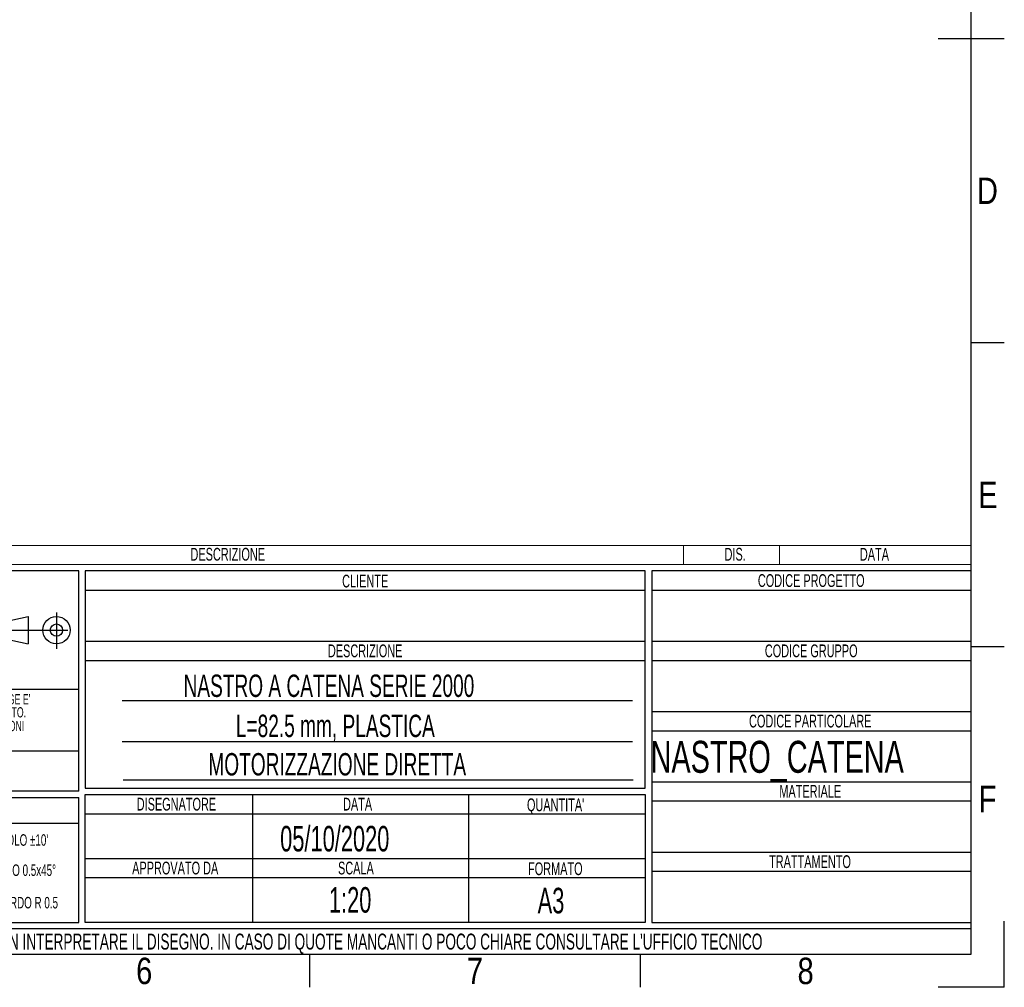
# Model space of a CAD drawing. Header units: millimetres. Extents: x 0 to 420, y 0 to 297.
# Tile 12 of 15: x 266 to 420, y 0 to 151. Entities that reach past the tile are written whole.
import ezdxf
from ezdxf.enums import TextEntityAlignment as Align

# ---------------------------------------------------------------- set-up
doc = ezdxf.new("R2010")
doc.units = ezdxf.units.MM
doc.linetypes.add('CENTERX2', pattern=[20.32, 12.7, -2.54, 2.54, -2.54])
doc.layers.add('CARTIGLIO', color=140, linetype='Continuous')
doc.styles.add('SLDTEXTSTYLE0', font='TXT', dxfattribs={"width": 0.638298})
doc.styles.add('SLDTEXTSTYLE1', font='TXT', dxfattribs={"width": 0.675})
doc.styles.add('SLDTEXTSTYLE2', font='TXT', dxfattribs={"width": 0.821468})

# ---------------------------------------------------------------- blocks, each defined once
blk = doc.blocks.new('SW_NOTE_0')
at = {"layer": 'CARTIGLIO', "color": 0, "insert": (1.97, 2.58), "char_height": 2, "attachment_point": 2, "style": 'SLDTEXTSTYLE0'}
blk.add_mtext('DIS.', dxfattribs=at)
blk = doc.blocks.new('SW_NOTE_0_1')
at = {"layer": 'CARTIGLIO', "color": 0, "insert": (7.1, 2.58), "char_height": 2, "attachment_point": 2, "style": 'SLDTEXTSTYLE0'}
blk.add_mtext('DESCRIZIONE', dxfattribs=at)
blk = doc.blocks.new('SW_NOTE_0_2')
at = {"layer": 'CARTIGLIO', "color": 0, "insert": (2.85, 2.58), "char_height": 2, "attachment_point": 2, "style": 'SLDTEXTSTYLE0'}
blk.add_mtext('DATA', dxfattribs=at)
blk = doc.blocks.new('SW_NOTE_0_8')
at = {"layer": 'CARTIGLIO', "color": 0, "insert": (8.57, 2.32), "char_height": 1.8, "attachment_point": 2, "style": 'SLDTEXTSTYLE0'}
blk.add_mtext('RACCORDO R 0.5', dxfattribs=at)
blk = doc.blocks.new('SW_NOTE_0_9')
at = {"layer": 'CARTIGLIO', "color": 0, "char_height": 1.6, "attachment_point": 2, "style": 'SLDTEXTSTYLE0'}
for s, insert in [("DISEGNO DI PROPRIETA'", (10.28, 2.06)), ('ALUSIC srl', (25.45, 2.06)), (". A TERMINI DI LEGGE E'", (39.41, 2.06))]:
    blk.add_mtext(s, dxfattribs=dict(at, insert=insert))
blk = doc.blocks.new('SW_NOTE_0_11')
at = {"layer": 'CARTIGLIO', "color": 0, "insert": (7.59, 2.32), "char_height": 1.8, "attachment_point": 2, "style": 'SLDTEXTSTYLE0'}
blk.add_mtext('SMUSSO 0.5x45°', dxfattribs=at)
blk = doc.blocks.new('SW_NOTE_0_12')
at = {"layer": 'CARTIGLIO', "color": 0, "insert": (27.34, 2.06), "char_height": 1.6, "attachment_point": 2, "style": 'SLDTEXTSTYLE0'}
blk.add_mtext('VIETATO RIPRODURRE O COMUNICARNE A TERZI IL CONTENUTO.', dxfattribs=at)
blk = doc.blocks.new('SW_NOTE_0_13')
at = {"layer": 'CARTIGLIO', "color": 0, "insert": (28.04, 2.06), "char_height": 1.6, "attachment_point": 2, "style": 'SLDTEXTSTYLE0'}
blk.add_mtext('DISEGNO ESEGUITO CON CAD NON SONO AMMESSE VARIAZIONI', dxfattribs=at)
blk = doc.blocks.new('SW_NOTE_0_14')
at = {"layer": 'CARTIGLIO', "color": 0, "insert": (21.07, 5.8), "char_height": 4.5, "attachment_point": 2, "style": 'SLDTEXTSTYLE1'}
blk.add_mtext('CONFIDENZIALE', dxfattribs=at)
blk = doc.blocks.new('SW_NOTE_0_15')
at = {"layer": 'CARTIGLIO', "color": 0, "insert": (23.94, 3.87), "char_height": 3, "attachment_point": 2, "style": 'SLDTEXTSTYLE0'}
blk.add_mtext('TOLLERANZE DI LAVORAZIONE', dxfattribs=at)
blk = doc.blocks.new('SW_NOTE_0_16')
at = {"layer": 'CARTIGLIO', "color": 0, "insert": (6.68, 2.32), "char_height": 1.8, "attachment_point": 2, "style": 'SLDTEXTSTYLE0'}
blk.add_mtext("ANGOLO ±10'", dxfattribs=at)
blk = doc.blocks.new('SW_NOTE_0_17')
at = {"layer": 'CARTIGLIO', "color": 0, "insert": (10.69, 2.58), "char_height": 2, "attachment_point": 2, "style": 'SLDTEXTSTYLE0'}
blk.add_mtext('CODICE PROGETTO', dxfattribs=at)
blk = doc.blocks.new('SW_NOTE_0_18')
at = {"layer": 'CARTIGLIO', "color": 0, "insert": (9.55, 2.58), "char_height": 2, "attachment_point": 2, "style": 'SLDTEXTSTYLE0'}
blk.add_mtext('CODICE GRUPPO', dxfattribs=at)
blk = doc.blocks.new('SW_NOTE_0_19')
at = {"layer": 'CARTIGLIO', "color": 0, "insert": (12.15, 2.58), "char_height": 2, "attachment_point": 2, "style": 'SLDTEXTSTYLE0'}
blk.add_mtext('CODICE PARTICOLARE', dxfattribs=at)
blk = doc.blocks.new('SW_NOTE_0_20')
at = {"layer": 'CARTIGLIO', "color": 0, "insert": (5.69, 2.58), "char_height": 2, "attachment_point": 2, "style": 'SLDTEXTSTYLE0'}
blk.add_mtext('MATERIALE', dxfattribs=at)
blk = doc.blocks.new('SW_NOTE_0_21')
at = {"layer": 'CARTIGLIO', "color": 0, "insert": (4.23, 2.58), "char_height": 2, "attachment_point": 2, "style": 'SLDTEXTSTYLE0'}
blk.add_mtext('CLIENTE', dxfattribs=at)
blk = doc.blocks.new('SW_NOTE_0_22')
at = {"layer": 'CARTIGLIO', "color": 0, "insert": (7.1, 2.58), "char_height": 2, "attachment_point": 2, "style": 'SLDTEXTSTYLE0'}
blk.add_mtext('DESCRIZIONE', dxfattribs=at)
blk = doc.blocks.new('SW_NOTE_0_23')
at = {"layer": 'CARTIGLIO', "color": 0, "insert": (5.56, 2.58), "char_height": 2, "attachment_point": 2, "style": 'SLDTEXTSTYLE0'}
blk.add_mtext("QUANTITA'", dxfattribs=at)
blk = doc.blocks.new('SW_NOTE_0_24')
at = {"layer": 'CARTIGLIO', "color": 0, "insert": (2.85, 2.58), "char_height": 2, "attachment_point": 2, "style": 'SLDTEXTSTYLE0'}
blk.add_mtext('DATA', dxfattribs=at)
blk = doc.blocks.new('SW_NOTE_0_25')
at = {"layer": 'CARTIGLIO', "color": 0, "insert": (7.61, 2.58), "char_height": 2, "attachment_point": 2, "style": 'SLDTEXTSTYLE0'}
blk.add_mtext('DISEGNATORE', dxfattribs=at)
blk = doc.blocks.new('SW_NOTE_0_26')
at = {"layer": 'CARTIGLIO', "color": 0, "insert": (5.4, 2.58), "char_height": 2, "attachment_point": 2, "style": 'SLDTEXTSTYLE0'}
blk.add_mtext('FORMATO', dxfattribs=at)
blk = doc.blocks.new('SW_NOTE_0_27')
at = {"layer": 'CARTIGLIO', "color": 0, "insert": (8.67, 2.58), "char_height": 2, "attachment_point": 2, "style": 'SLDTEXTSTYLE0'}
blk.add_mtext('APPROVATO DA', dxfattribs=at)
blk = doc.blocks.new('SW_NOTE_0_28')
at = {"layer": 'CARTIGLIO', "color": 0, "insert": (3.51, 2.58), "char_height": 2, "attachment_point": 2, "style": 'SLDTEXTSTYLE0'}
blk.add_mtext('SCALA', dxfattribs=at)
blk = doc.blocks.new('SW_NOTE_0_29')
at = {"layer": 'CARTIGLIO', "color": 0, "insert": (85.41, 3.22), "char_height": 2.5, "attachment_point": 2, "style": 'SLDTEXTSTYLE0'}
blk.add_mtext("ATTENZIONE: NON INTERPRETARE IL DISEGNO. IN CASO DI QUOTE MANCANTI O POCO CHIARE CONSULTARE L'UFFICIO TECNICO", dxfattribs=at)
blk = doc.blocks.new('SW_NOTE_0_30')
at = {"layer": 'CARTIGLIO', "color": 0, "insert": (7.53, 2.58), "char_height": 2, "attachment_point": 2, "style": 'SLDTEXTSTYLE0'}
blk.add_mtext('TRATTAMENTO', dxfattribs=at)
blk = doc.blocks.new('Cartiglio ALUSIC particolari STD')
at = {"color": 161, "linetype": 'Continuous', "lineweight": 18}
for p, q in [((175.68, 251.71), (375.33, 251.71)), ((330.33, 251.71), (330.33, 248.71)), ((345.33, 251.71), (345.33, 248.71)), ((375.33, 248.71), (375.33, 251.71)), ((175.68, 248.71), (375.33, 248.71))]:
    blk.add_line(p, q, dxfattribs=at)
at = {"layer": 'CARTIGLIO'}
for p, q in [((235.68, 247.71), (175.68, 247.71)), ((235.68, 213.26), (235.68, 247.71)), ((324.33, 247.71), (236.68, 247.71)), ((236.68, 247.71), (236.68, 213.71)), ((324.33, 213.71), (324.33, 247.71)), ((375.33, 247.71), (325.33, 247.71)), ((325.33, 247.71), (325.33, 192.71)), ((375.33, 192.71), (375.33, 247.71)), ((236.68, 244.71), (324.33, 244.71)), ((325.33, 244.71), (375.33, 244.71)), ((222.27, 239.42), (227.76, 240.6)), ((227.76, 240.6), (227.76, 236.33)), ((222.27, 237.51), (227.76, 236.33)), ((236.68, 236.71), (324.33, 236.71)), ((325.33, 236.71), (375.33, 236.71)), ((236.68, 233.71), (324.33, 233.71)), ((325.33, 233.71), (375.33, 233.71)), ((175.68, 229.21), (235.68, 229.21)), ((322.33, 227.38), (242.5, 227.38)), ((325.33, 225.71), (375.33, 225.71)), ((325.33, 222.71), (375.33, 222.71)), ((242.5, 221.02), (322.33, 221.02)), ((235.68, 219.48), (175.68, 219.48)), ((242.62, 215.03), (322.45, 215.03)), ((325.33, 214.71), (375.33, 214.71)), ((235.68, 213.26), (175.68, 213.26)), ((236.68, 213.71), (324.33, 213.71)), ((236.68, 212.71), (324.33, 212.71)), ((236.68, 192.71), (236.68, 212.71)), ((262.85, 212.71), (262.85, 192.71)), ((296.67, 212.71), (296.67, 192.71)), ((324.33, 212.71), (324.33, 192.71)), ((175.68, 212.26), (235.68, 212.26)), ((235.68, 192.71), (235.68, 212.26)), ((325.33, 211.71), (375.33, 211.71)), ((236.68, 209.71), (324.33, 209.71)), ((235.66, 208.2), (175.66, 208.2)), ((325.33, 203.71), (375.33, 203.71)), ((236.68, 202.71), (324.33, 202.71)), ((325.33, 200.71), (375.33, 200.71)), ((236.68, 199.71), (324.33, 199.71)), ((175.68, 192.71), (235.68, 192.71)), ((324.33, 192.71), (236.68, 192.71)), ((325.33, 192.71), (375.33, 192.71)), ((375.33, 191.71), (175.68, 191.71)), ((375.33, 187.71), (375.33, 191.71)), ((175.68, 187.71), (375.33, 187.71))]:
    blk.add_line(p, q, dxfattribs=at)
at = {"layer": 'CARTIGLIO', "linetype": 'CENTERX2'}
for p, q in [((232.19, 241.22), (232.19, 235.55)), ((221.26, 238.46), (235.09, 238.46))]:
    blk.add_line(p, q, dxfattribs=at)
at = {"layer": 'CARTIGLIO', "linetype": 'Continuous'}
blk.add_line((175.67, 187.71), (375.33, 187.71), dxfattribs=at)
at = {"layer": 'CARTIGLIO'}
for radius in [2.14, 0.957]:
    blk.add_circle((232.19, 238.46), radius, dxfattribs=at)
at = {"layer": 'CARTIGLIO', "color": 140}
for name, p in [('SW_NOTE_0_1', (251.9, 248.75)), ('SW_NOTE_0', (336.42, 248.75)), ('SW_NOTE_0_2', (357.33, 248.75)), ('SW_NOTE_0_21', (276.27, 244.55)), ('SW_NOTE_0_17', (339.6, 244.63)), ('SW_NOTE_0_22', (273.4, 233.63)), ('SW_NOTE_0_18', (340.74, 233.63)), ('SW_NOTE_0_9', (180.68, 226.37)), ('SW_NOTE_0_12', (178.06, 224.33)), ('SW_NOTE_0_19', (337.99, 222.63)), ('SW_NOTE_0_13', (177.34, 222.18)), ('SW_NOTE_0_14', (183.94, 213.18)), ('SW_NOTE_0_20', (344.45, 211.63)), ('SW_NOTE_0_15', (181.24, 208.03)), ('SW_NOTE_0_25', (243.36, 209.63)), ('SW_NOTE_0_24', (276.46, 209.63)), ('SW_NOTE_0_23', (304.73, 209.52)), ('SW_NOTE_0_16', (219.3, 204.18)), ('SW_NOTE_0_11', (218.38, 199.45)), ('SW_NOTE_0_27', (242.11, 199.63)), ('SW_NOTE_0_28', (275.54, 199.63)), ('SW_NOTE_0_26', (304.85, 199.52)), ('SW_NOTE_0_30', (342.57, 200.63)), ('SW_NOTE_0_8', (217.34, 194.37)), ('SW_NOTE_0_29', (189.34, 187.73))]:
    blk.add_blockref(name, p, dxfattribs=at)
for tag, height, style, width, p in [('AUTOATTR1', 3.5, 'SLDTEXTSTYLE0', 0.638298, (284.73, 231.41)), ('AUTOATTR2', 3.5, 'SLDTEXTSTYLE0', 0.638298, (283.4, 225.14)), ('AUTOATTR6', 5, 'SLDTEXTSTYLE1', 0.675, (353.2, 221.01)), ('AUTOATTR11', 3.5, 'SLDTEXTSTYLE0', 0.638298, (284.57, 219.12)), ('AUTOATTR8', 4, 'SLDTEXTSTYLE0', 0.638298, (280.95, 207.72)), ('AUTOATTR9', 4, 'SLDTEXTSTYLE0', 0.638298, (279.83, 198.14)), ('AUTOATTR0', 4, 'SLDTEXTSTYLE0', 0.638298, (310.74, 198.03))]:
    blk.add_attdef(tag, text='', height=height, dxfattribs=dict(at, style=style, width=width)).set_placement(p, align=Align.TOP_CENTER)
for tag in ['AUTOATTR3', 'AUTOATTR4', 'AUTOATTR5', 'AUTOATTR7', 'AUTOATTR10', 'AUTOATTR12', 'AUTOATTR13']:
    blk.add_attdef(tag, (0, 0), '', height=4, dxfattribs=at)

msp = doc.modelspace()

# ---------------------------------------------------------------- linework, layer by layer
at = {"layer": 'CARTIGLIO', "linetype": 'Continuous'}
for p, q in [((414.8274, 5.171), (414.8274, 291.82257)), ((409.65318, 148.49679), (420.00161, 148.49679)), ((420.00161, 100.894), (414.8274, 100.894)), ((420.00161, 53.29121), (414.8274, 53.29121)), ((420.00161, -0.00321), (420.00161, 10.34522)), ((5.18012, 5.171), (414.8274, 5.171)), ((215.17583, 5.171), (414.8274, 5.171)), ((311.34308, -0.00321), (311.34308, 5.171)), ((363.08524, -0.00321), (363.08524, 5.171)), ((420.00161, -0.00321), (409.65318, -0.00321))]:
    msp.add_line(p, q, dxfattribs=at)
at = {"layer": 'CARTIGLIO'}
msp.add_line((215.1774, 5.171), (414.8274, 5.171), dxfattribs=at)

# ---------------------------------------------------------------- block references
ref = msp.add_blockref('Cartiglio ALUSIC particolari STD', (39.50217, -182.54229), dxfattribs=at)
ref.add_attrib('AUTOATTR0', 'A3', dxfattribs={"color": 140, "height": 4, "style": 'SLDTEXTSTYLE0', "width": 0.638298}).set_placement((346.98883, 10.37439), align=Align.BOTTOM_LEFT)
ref.add_attrib('AUTOATTR1', 'NASTRO A CATENA SERIE 2000', dxfattribs={"color": 140, "height": 3.5, "style": 'SLDTEXTSTYLE0', "width": 0.638298}).set_placement((291.58435, 44.40164), align=Align.BOTTOM_LEFT)
ref.add_attrib('AUTOATTR2', 'L=82.5 mm, PLASTICA', dxfattribs={"color": 140, "height": 3.5, "style": 'SLDTEXTSTYLE0', "width": 0.638298}).set_placement((299.76559, 38.12302), align=Align.BOTTOM_LEFT)
ref.add_attrib('AUTOATTR6', 'NASTRO_CATENA', dxfattribs={"color": 140, "height": 5, "style": 'SLDTEXTSTYLE1', "width": 0.675}).set_placement((364.65726, 32.07946), align=Align.BOTTOM_LEFT)
ref.add_attrib('AUTOATTR8', '05/10/2020', dxfattribs={"color": 140, "height": 4, "style": 'SLDTEXTSTYLE0', "width": 0.638298}).set_placement((306.70072, 20.06509), align=Align.BOTTOM_LEFT)
ref.add_attrib('AUTOATTR9', '1:20', dxfattribs={"color": 140, "height": 4, "style": 'SLDTEXTSTYLE0', "width": 0.638298}).set_placement((314.32849, 10.48603), align=Align.BOTTOM_LEFT)
ref.add_attrib('AUTOATTR11', 'MOTORIZZAZIONE DIRETTA', dxfattribs={"color": 140, "height": 3.5, "style": 'SLDTEXTSTYLE0', "width": 0.638298}).set_placement((295.46701, 32.11183), align=Align.BOTTOM_LEFT)

# ---------------------------------------------------------------- texts
at = {"layer": 'CARTIGLIO', "char_height": 4.13937, "attachment_point": 2, "style": 'SLDTEXTSTYLE2'}
for s, insert in [('D', (417.36554, 126.74857)), ('E', (417.42546, 79.14578)), ('F', (417.36817, 31.543)), ('6', (285.42834, 4.63707)), ('7', (337.1705, 4.63707)), ('8', (388.91266, 4.63707))]:
    msp.add_mtext(s, dxfattribs=dict(at, insert=insert))

doc.saveas('drawing.dxf')
